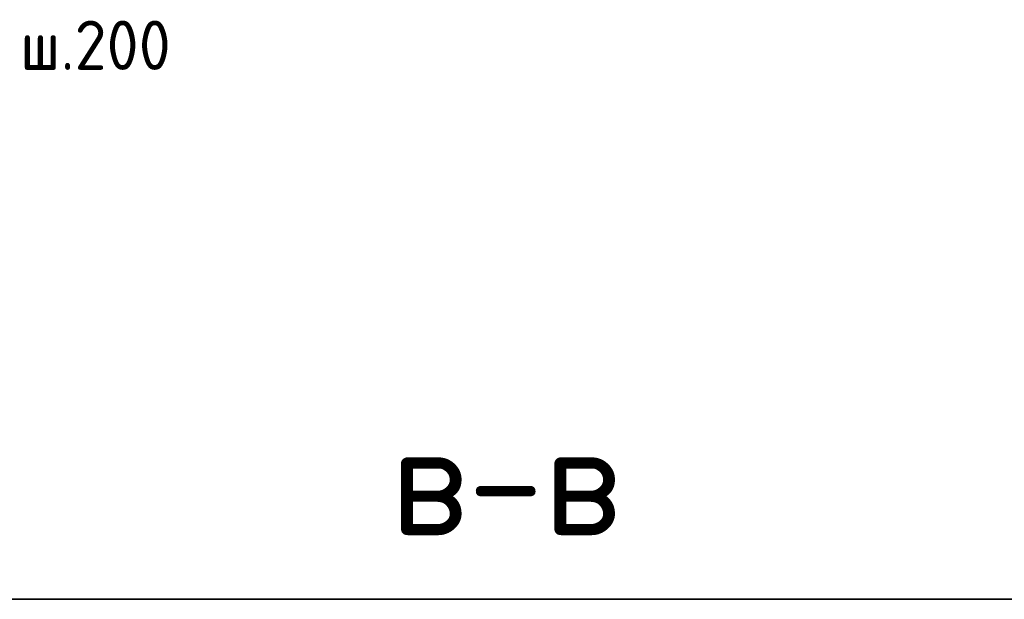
# Model space of a CAD drawing. Header units: metres. Extents: x -38 to 97, y -15 to 21.
# Tile 157 of 233: x 72.172 to 72.77, y 6.872 to 7.224. Entities that reach past the tile are written whole.
import ezdxf

# ---------------------------------------------------------------- set-up
doc = ezdxf.new("R2010")
doc.units = ezdxf.units.M
for name, color, linetype, lineweight in [('XR$3$Арм. стержнями нижней зоны', 180, 'Continuous', 35), ('XR$4$Арм. стержнями нижней зоны', 180, 'Continuous', 35), ('XR$6$Арм. стержнями нижней зоны', 180, 'Continuous', 35)]:
    doc.layers.add(name, color=color, linetype=linetype, lineweight=lineweight)
doc.styles.add('ISOCPEUR', font='txt')

msp = doc.modelspace()

# ---------------------------------------------------------------- linework, layer by layer
at = {"color": 7, "linetype": 'Continuous', "lineweight": 35, "transparency": 33554687}
msp.add_line((67.91979, 6.87171), (86.41979, 6.87171), dxfattribs=at)

# ---------------------------------------------------------------- texts
at = {"color": 7, "linetype": 'Continuous', "lineweight": 50, "transparency": 33554687, "insert": (72.46715, 6.94445), "char_height": 0.0675, "width": 0.1725652, "attachment_point": 5, "style": 'ISOCPEUR'}
msp.add_mtext('\\A1;{\\fISOCPEUR|i0|b0;\\H0.067500;\\W1.000000;\\C7;в-в}\\P', dxfattribs=at)
at = {"layer": 'XR$3$Арм. стержнями нижней зоны', "color": 7, "linetype": 'Continuous', "lineweight": 25, "transparency": 33554687, "insert": (72.1721, 7.19358), "char_height": 0.03, "width": 0.1311996, "attachment_point": 7, "style": 'ISOCPEUR'}
msp.add_mtext('\\W0.95;ш.200 ', dxfattribs=at)
at = {"layer": 'XR$4$Арм. стержнями нижней зоны', "color": 7, "linetype": 'Continuous', "lineweight": 25, "transparency": 33554687, "insert": (72.1721, 7.19358), "char_height": 0.03, "width": 0.1311996, "attachment_point": 7, "style": 'ISOCPEUR'}
msp.add_mtext('\\W0.95;ш.200 ', dxfattribs=at)
at = {"layer": 'XR$6$Арм. стержнями нижней зоны', "color": 7, "linetype": 'Continuous', "lineweight": 25, "transparency": 33554687, "insert": (72.1721, 7.19358), "char_height": 0.03, "width": 0.1311996, "attachment_point": 7, "style": 'ISOCPEUR'}
msp.add_mtext('\\W0.95;ш.200 ', dxfattribs=at)

doc.saveas('drawing.dxf')
